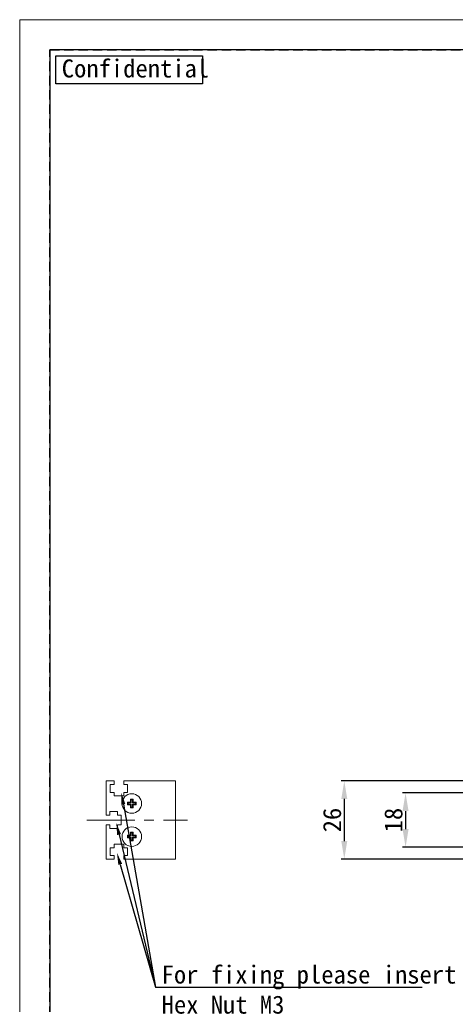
# Model space of a CAD drawing. Header units: millimetres. Extents: x -201 to 202, y 143 to 428.
# Tile 2 of 14: x -201 to -129, y 264 to 428. Entities that reach past the tile are written whole.
import ezdxf
from ezdxf import colors
from ezdxf.entities.mleader import LeaderData, LeaderLine
from ezdxf.math import Vec2, Vec3

# ---------------------------------------------------------------- set-up
doc = ezdxf.new("R2010")
doc.units = ezdxf.units.MM
doc.header["$LTSCALE"] = 0.25
doc.linetypes.add('CENTER', pattern=[50.8, 31.75, -6.35, 6.35, -6.35])
doc.linetypes.add('HIDDEN', pattern=[9.525, 6.35, -3.175])
for name, color, linetype, lineweight in [('CABLE', 7, 'Continuous', 20), ('CENTER', 1, 'CENTER', 9), ('DIMENSION', 6, 'Continuous', 9), ('MXB8146', 7, 'Continuous', 20), ('SIDE PLATE', 7, 'Continuous', 20)]:
    doc.layers.add(name, color=color, linetype=linetype, lineweight=lineweight)
doc.layers.add('EMPTY LINE', color=252, linetype='Continuous', lineweight=0, plot=False)
doc.layers.add('FORM', color=7, linetype='Continuous')
doc.styles.add('VS Standard', font='msgothic.ttc', dxfattribs={"height": 3})
doc.dimstyles.new('VS Standard x0.5', dxfattribs={"dimtxt": 3, "dimasz": 3, "dimexe": 0.5, "dimexo": 0.8, "dimgap": 0.5, "dimtad": 3, "dimlfac": 2, "dimrnd": 0.0001, "dimzin": 9, "dimdsep": 46, "dimtxsty": 'VS Standard', "dimcen": 0, "dimaunit": 1, "dimadec": 0, "dimazin": 2, "dimtfac": 1, "dimtmove": 0, "dimatfit": 3, "dimfxl": 1, "dimtolj": 1, "dimtzin": 0, "dimarcsym": 0})

# ---------------------------------------------------------------- blocks, each defined once
blk = doc.blocks.new('*D166')
at = {"layer": 'Defpoints', "color": 0}
for p in [(-125.33, 299.14), (-137.36, 290.14), (-125.33, 290.14)]:
    blk.add_point(p, dxfattribs=at)
at = {"layer": 'DIMENSION', "color": 0, "lineweight": -2}
for p, q in [((-126.13, 299.14), (-137.86, 299.14)), ((-137.36, 296.14), (-137.36, 293.14)), ((-126.13, 290.14), (-137.86, 290.14))]:
    blk.add_line(p, q, dxfattribs=at)
at = {"layer": 'DIMENSION', "color": 0}
for points in [[(-136.86, 296.14), (-137.86, 296.14), (-137.36, 299.14)], [(-137.86, 293.14), (-136.86, 293.14), (-137.36, 290.14)]]:
    blk.add_solid(points, dxfattribs=at)
at = {"layer": 'DIMENSION', "color": 0, "insert": (-139.36, 294.64), "char_height": 3, "attachment_point": 5, "rotation": 90, "style": 'VS Standard'}
blk.add_mtext('\\A1;18', dxfattribs=at)
blk = doc.blocks.new('*D167')
at = {"layer": 'Defpoints', "color": 0}
for p in [(-126.08, 301.14), (-147.55, 288.14), (-126.08, 288.14)]:
    blk.add_point(p, dxfattribs=at)
at = {"layer": 'DIMENSION', "color": 0, "lineweight": -2}
for p, q in [((-126.88, 301.14), (-148.05, 301.14)), ((-147.55, 298.14), (-147.55, 291.14)), ((-126.88, 288.14), (-148.05, 288.14))]:
    blk.add_line(p, q, dxfattribs=at)
at = {"layer": 'DIMENSION', "color": 0}
for points in [[(-147.05, 298.14), (-148.05, 298.14), (-147.55, 301.14)], [(-148.05, 291.14), (-147.05, 291.14), (-147.55, 288.14)]]:
    blk.add_solid(points, dxfattribs=at)
at = {"layer": 'DIMENSION', "color": 0, "insert": (-149.56, 294.64), "char_height": 3, "attachment_point": 5, "rotation": 90, "style": 'VS Standard'}
blk.add_mtext('\\A1;26', dxfattribs=at)

msp = doc.modelspace()

# ---------------------------------------------------------------- linework, layer by layer
at = {"layer": 'CABLE'}
msp.add_line((-184.6188, 295.3902), (-184.6188, 293.8902), dxfattribs=at)
at = {"layer": 'CENTER'}
msp.add_line((-190.3202, 294.6402), (-173.5898, 294.6402), dxfattribs=at)
at = {"layer": 'EMPTY LINE'}
for p, q in [((-201.5, 427.75), (-201.5, 142.75)), ((201.5, 427.75), (-201.5, 427.75))]:
    msp.add_line(p, q, dxfattribs=at)
at = {"layer": 'FORM', "linetype": 'HIDDEN'}
msp.add_lwpolyline([(-196.5, 422.75), (196.5, 422.75), (196.5, 147.75), (-196.5, 147.75)], close=True, dxfattribs=at)
at = {"layer": 'FORM'}
msp.add_lwpolyline([(-196.5, 422.75), (-196.5, 147.75), (-78.5, 147.75), (-78.5, 159.75), (16.5, 159.75), (16.5, 177.25), (196.5, 177.25), (196.5, 422.75), (-196.5, 422.75)], close=True, dxfattribs=at)
at = {"layer": 'FORM', "lineweight": 30}
msp.add_lwpolyline([(-195.5, 421.75), (-171.1092, 421.75), (-171.1092, 417.0878), (-195.5, 417.0878)], close=True, dxfattribs=at)
at = {"layer": 'MXB8146'}
for p, q in [((-182.9848, 298.0063), (-183.0769, 298.0984)), ((-182.7528, 298.0063), (-182.6607, 298.0984)), ((-183.4848, 297.5063), (-183.5769, 297.5984)), ((-183.4848, 297.2742), (-183.5769, 297.1821)), ((-183.4848, 297.5063), (-182.9848, 297.5063)), ((-183.4848, 297.2742), (-183.4848, 297.5063)), ((-182.9848, 297.2742), (-183.4848, 297.2742)), ((-182.9848, 297.5063), (-183.1101, 297.6316)), ((-182.9848, 297.2742), (-183.1101, 297.1489)), ((-182.9848, 296.7742), (-183.0769, 296.6821)), ((-182.9848, 297.5063), (-182.9848, 298.0063)), ((-182.9848, 298.0063), (-182.7528, 298.0063)), ((-182.9848, 296.7742), (-182.9848, 297.2742)), ((-182.7528, 296.7742), (-182.9848, 296.7742)), ((-182.7528, 298.0063), (-182.7528, 297.5063)), ((-182.7528, 297.5063), (-182.6274, 297.6316)), ((-182.7528, 297.5063), (-182.2528, 297.5063)), ((-182.7528, 297.2742), (-182.6274, 297.1489)), ((-182.7528, 297.2742), (-182.7528, 296.7742)), ((-182.2528, 297.2742), (-182.7528, 297.2742)), ((-182.7528, 296.7742), (-182.6607, 296.6821)), ((-182.2528, 297.5063), (-182.1607, 297.5984)), ((-182.2528, 297.5063), (-182.2528, 297.2742)), ((-182.2528, 297.2742), (-182.1607, 297.1821)), ((-183.4848, 292.0063), (-183.5769, 292.0984)), ((-183.4848, 291.7742), (-183.5769, 291.6821)), ((-183.4848, 292.0063), (-182.9848, 292.0063)), ((-183.4848, 291.7742), (-183.4848, 292.0063)), ((-182.9848, 291.7742), (-183.4848, 291.7742)), ((-182.9848, 292.0063), (-183.1101, 292.1316)), ((-182.9848, 291.7742), (-183.1101, 291.6489)), ((-182.9848, 292.5063), (-183.0769, 292.5984)), ((-182.9848, 292.0063), (-182.9848, 292.5063)), ((-182.9848, 292.5063), (-182.7528, 292.5063)), ((-182.9848, 291.2742), (-182.9848, 291.7742)), ((-182.7528, 292.5063), (-182.6607, 292.5984)), ((-182.7528, 292.5063), (-182.7528, 292.0063)), ((-182.7528, 292.0063), (-182.6274, 292.1316)), ((-182.7528, 292.0063), (-182.2528, 292.0063)), ((-182.7528, 291.7742), (-182.6274, 291.6489)), ((-182.7528, 291.7742), (-182.7528, 291.2742)), ((-182.2528, 291.7742), (-182.7528, 291.7742)), ((-182.2528, 292.0063), (-182.1607, 292.0984)), ((-182.2528, 292.0063), (-182.2528, 291.7742)), ((-182.2528, 291.7742), (-182.1607, 291.6821)), ((-182.9848, 291.2742), (-183.0769, 291.1821)), ((-182.7528, 291.2742), (-182.9848, 291.2742)), ((-182.7528, 291.2742), (-182.6607, 291.1821))]:
    msp.add_line(p, q, dxfattribs=at)
for centre in [(-182.8688, 297.3902), (-182.8688, 291.8902)]:
    msp.add_circle(centre, 1.625, dxfattribs=at)
for centre, radius, start, end in [((-176.8447, 297.42), 6.269, 173.787736, 178.065519), ((-182.8688, 291.1621), 6.9394, 88.281464, 91.718541), ((-188.8929, 297.42), 6.269, 1.934485, 6.212269), ((-176.6407, 297.3902), 6.9394, 178.281464, 181.718541), ((-182.8985, 291.3662), 6.269, 91.934485, 96.212269), ((-182.8985, 303.4143), 6.269, 263.787736, 268.065519), ((-176.8447, 297.3605), 6.269, 181.934485, 186.212269), ((-182.8688, 303.6184), 6.9394, 268.281464, 271.718541), ((-188.8929, 297.3605), 6.269, 353.787736, 358.065519), ((-182.8391, 291.3662), 6.269, 83.787736, 88.065519), ((-182.8391, 303.4143), 6.269, 271.934485, 276.212269), ((-189.0969, 297.3902), 6.9394, 358.281464, 1.718541), ((-176.6407, 291.8902), 6.9394, 178.281464, 181.718541), ((-182.8985, 285.8662), 6.269, 91.934485, 96.212269), ((-182.8985, 297.9143), 6.269, 263.787736, 268.065519), ((-176.8447, 291.92), 6.269, 173.787736, 178.065519), ((-176.8447, 291.8605), 6.269, 181.934485, 186.212269), ((-182.8688, 285.6621), 6.9394, 88.281464, 91.718541), ((-188.8929, 291.92), 6.269, 1.934485, 6.212269), ((-188.8929, 291.8605), 6.269, 353.787736, 358.065519), ((-182.8391, 285.8662), 6.269, 83.787736, 88.065519), ((-182.8391, 297.9143), 6.269, 271.934485, 276.212269), ((-189.0969, 291.8902), 6.9394, 358.281464, 1.718541), ((-182.8688, 298.1184), 6.9394, 268.281464, 271.718541)]:
    msp.add_arc(centre, radius, start, end, dxfattribs=at)
at = {"layer": 'SIDE PLATE'}
for p, q in [((-187.1188, 301.1402), (-185.8188, 301.1402)), ((-187.1188, 295.4402), (-187.1188, 301.1402)), ((-186.4438, 300.5402), (-186.4438, 299.2402)), ((-185.8188, 300.5402), (-186.4438, 300.5402)), ((-185.8188, 301.1402), (-185.8188, 300.5402)), ((-184.2188, 300.5402), (-184.2188, 301.1402)), ((-184.2188, 301.1402), (-175.6188, 301.1402)), ((-183.5938, 300.5402), (-184.2188, 300.5402)), ((-183.5938, 299.2402), (-183.5938, 300.5402)), ((-175.6188, 301.1402), (-175.6188, 288.1402)), ((-186.4438, 299.2402), (-185.8188, 299.2402)), ((-185.8188, 299.2402), (-185.8188, 298.6402)), ((-184.2188, 298.6402), (-185.8188, 298.6402)), ((-184.2188, 299.2402), (-183.5938, 299.2402)), ((-184.2188, 298.6402), (-184.2188, 299.2402)), ((-186.5188, 295.4402), (-187.1188, 295.4402)), ((-185.2188, 296.0652), (-186.5188, 296.0652)), ((-186.5188, 296.0652), (-186.5188, 295.4402)), ((-185.2188, 295.4402), (-185.2188, 296.0652)), ((-184.6188, 295.4402), (-185.2188, 295.4402)), ((-184.6188, 293.8402), (-184.6188, 295.4402)), ((-187.1188, 293.8402), (-186.5188, 293.8402)), ((-187.1188, 288.1402), (-187.1188, 293.8402)), ((-186.5188, 293.8402), (-186.5188, 293.2152)), ((-186.5188, 293.2152), (-185.2188, 293.2152)), ((-185.2188, 293.8402), (-184.6188, 293.8402)), ((-185.2188, 293.2152), (-185.2188, 293.8402)), ((-186.4438, 290.0402), (-186.4438, 288.7402)), ((-185.8188, 290.0402), (-186.4438, 290.0402)), ((-184.2188, 290.6402), (-185.8188, 290.6402)), ((-185.8188, 290.6402), (-185.8188, 290.0402)), ((-184.2188, 290.0402), (-184.2188, 290.6402)), ((-183.5938, 290.0402), (-184.2188, 290.0402)), ((-183.5938, 288.7402), (-183.5938, 290.0402)), ((-186.4438, 288.7402), (-185.8188, 288.7402)), ((-185.8188, 288.7402), (-185.8188, 288.1402)), ((-184.2188, 288.7402), (-183.5938, 288.7402)), ((-184.2188, 288.1402), (-184.2188, 288.7402)), ((-185.8188, 288.1402), (-187.1188, 288.1402)), ((-175.6188, 288.1402), (-184.2188, 288.1402))]:
    msp.add_line(p, q, dxfattribs=at)

# ---------------------------------------------------------------- texts
at = {"layer": 'FORM', "lineweight": 30, "insert": (-194.506, 421.1386), "char_height": 3, "attachment_point": 1, "style": 'VS Standard'}
msp.add_mtext_dynamic_manual_height_columns('Confidential', width=3, gutter_width=15, heights=[0], dxfattribs=at)

# ---------------------------------------------------------------- dimensions: what is measured, and where the dimension line sits
at = {"layer": 'DIMENSION'}
for base, p1, p2, picture, middle in [((-147.5548, 288.1402), (-126.0784, 301.1402), (-126.0784, 288.1402), '*D167', (-149.5553, 294.6402)), ((-137.3644, 290.1402), (-125.3284, 299.1402), (-125.3284, 290.1402), '*D166', (-139.3649, 294.6402))]:
    dim = msp.add_linear_dim(base=base, p1=p1, p2=p2, angle=90, dimstyle='VS Standard x0.5', dxfattribs=at)
    dim.commit()
    dim.dimension.update_dxf_attribs({"geometry": picture, "text_midpoint": middle})

# ---------------------------------------------------------------- leaders
ml = msp.add_multileader_mtext('Standard', dxfattribs=at)
ml.set_content('', style='VS Standard')
ml.set_leader_properties()
ml.build(insert=Vec2(0, 0))
ml.multileader.update_dxf_attribs({"text_left_attachment_type": 6, "text_right_attachment_type": 6, "dogleg_length": 1, "arrow_head_size": 2})
ctx = ml.context
ctx.base_point, ctx.char_height, ctx.arrow_head_size, ctx.landing_gap_size, ctx.plane_origin = Vec3(-176.1125, 276.6705), 3, 2, 1, Vec3(-242.3018, 191.1701)
ctx.left_attachment, ctx.right_attachment = 6, 6
notes = []
notes.append((ctx, [(0, (1, 1, 0), (-178.9049, 266.8443), (1, 0), 1, [(0, [(-184.6188, 299.2402)], 0, [])])]))
ctx.mtext.insert = Vec3(-176.9049, 270.4443)
ml = msp.add_multileader_mtext('Standard', dxfattribs=at)
ml.set_content('', style='VS Standard')
ml.set_leader_properties()
ml.build(insert=Vec2(0, 0))
ml.multileader.update_dxf_attribs({"text_left_attachment_type": 6, "text_right_attachment_type": 6, "dogleg_length": 1, "arrow_head_size": 2})
ctx = ml.context
ctx.base_point, ctx.char_height, ctx.arrow_head_size, ctx.landing_gap_size, ctx.plane_origin = Vec3(-176.1125, 276.6705), 3, 2, 1, Vec3(-226.3437, 180.0788)
ctx.left_attachment, ctx.right_attachment = 6, 6
notes.append((ctx, [(0, (1, 1, 0), (-178.9049, 266.8443), (1, 0), 1, [(0, [(-185.4489, 294.1702)], 0, [])])]))
ctx.mtext.insert = Vec3(-176.9049, 270.4443)
ml = msp.add_multileader_mtext('Standard', dxfattribs=at)
ml.set_content('For fixing please insert\\PHex Nut M3', style='VS Standard')
ml.set_leader_properties()
ml.build(insert=Vec2(0, 0))
ml.multileader.update_dxf_attribs({"text_left_attachment_type": 6, "text_right_attachment_type": 6, "dogleg_length": 0, "arrow_head_size": 2})
ctx = ml.context
ctx.base_point, ctx.char_height, ctx.arrow_head_size, ctx.landing_gap_size, ctx.plane_origin = Vec3(-178.9049, 266.8443), 3, 2, 1, Vec3(-230.1429, 118.5253)
ctx.left_attachment, ctx.right_attachment = 6, 6
notes.append((ctx, [(0, (1, 1, 0), (-178.9049, 266.8443), (1, 0), 0, [(0, [(-185.3385, 289.1899)], 0, [])])]))
ctx.mtext.insert = Vec3(-177.9049, 270.4443)
for ctx, leaders in notes:
    for number, flags, end, landing, length, lines in leaders:
        leader = LeaderData()
        leader.index, (leader.has_last_leader_line, leader.has_dogleg_vector, leader.attachment_direction) = number, flags
        leader.last_leader_point, leader.dogleg_vector, leader.dogleg_length = Vec3(end), Vec3(landing), length
        for number, points, colour, breaks in lines:
            line = LeaderLine()
            line.index, line.vertices, line.color, line.breaks = number, Vec3.list(points), colors.encode_raw_color(colour), breaks
            leader.lines.append(line)
        ctx.leaders.append(leader)

doc.saveas('drawing.dxf')
